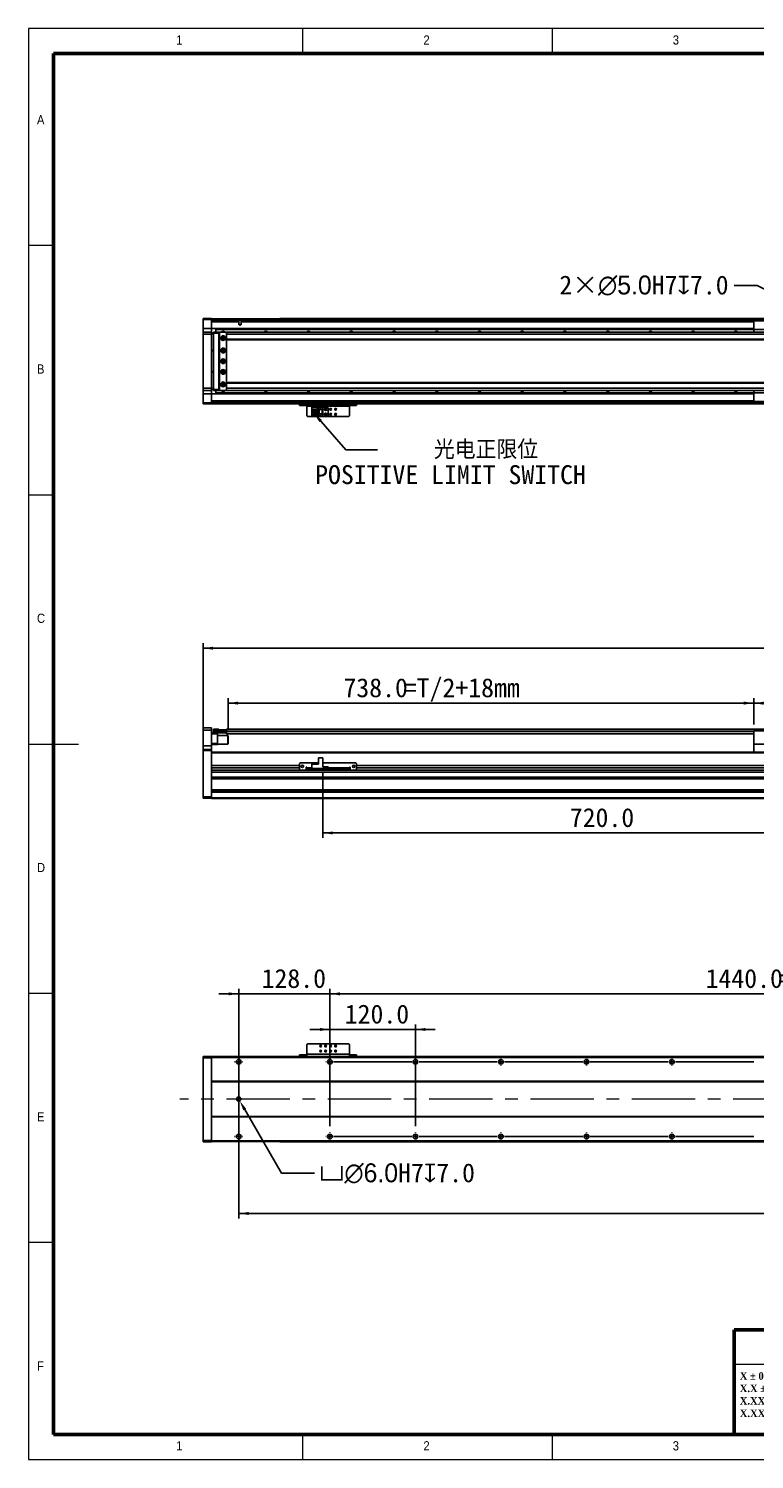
# Model space of a CAD drawing. Header units: millimetres. Extents: x 35 to 2905, y 35 to 2044.
# Tile 1 of 5: x 35 to 1054, y 35 to 2044. Entities that reach past the tile are written whole.
import ezdxf

# ---------------------------------------------------------------- set-up
doc = ezdxf.new("R2010")
doc.units = ezdxf.units.MM
doc.header["$LTSCALE"] = 7
doc.header["$PDSIZE"] = -1
doc.linetypes.add('CENTERX2', pattern=[20.32, 12.7, -2.54, 2.54, -2.54])
doc.layers.add('DIMNS', color=7, linetype='Continuous')
doc.styles.add('SLDTEXTSTYLE1', font='Gothic.ttf', dxfattribs={"width": 0.913})
doc.styles.add('SLDTEXTSTYLE2', font='timesbd.ttf', dxfattribs={"width": 0.933})
doc.styles.add('SLDTEXTSTYLE8', font='txt')
doc.styles.add('SLDTEXTSTYLE9', font='txt', dxfattribs={"bigfont": 'bigfont'})
doc.dimstyles.new('SLDDIMSTYLE0', dxfattribs={"dimtxt": 26.6, "dimasz": 14, "dimexe": 0, "dimexo": 0.0625, "dimgap": 6.65, "dimtad": 2, "dimdec": 1, "dimrnd": 1e-09, "dimzin": 4, "dimdsep": 46, "dimtxsty": 'SLDTEXTSTYLE8', "dimsah": 1, "dimcen": 0.09, "dimadec": 0, "dimazin": 1, "dimtfac": 1, "dimtdec": 1, "dimtofl": 0, "dimtmove": 0, "dimatfit": 3, "dimfxl": 0, "dimfrac": 2, "dimtolj": 1, "dimtzin": 12, "dimarcsym": 0})
doc.dimstyles.new('SLDDIMSTYLE1', dxfattribs={"dimtxt": 26.6, "dimasz": 14, "dimexe": 0, "dimexo": 0.0625, "dimgap": 6.65, "dimtad": 2, "dimdec": 1, "dimrnd": 1e-09, "dimzin": 4, "dimdsep": 46, "dimtxsty": 'SLDTEXTSTYLE8', "dimsah": 1, "dimcen": 0.09, "dimadec": 0, "dimazin": 1, "dimtfac": 1, "dimtdec": 1, "dimtmove": 0, "dimatfit": 0, "dimfxl": 0, "dimfrac": 2, "dimtolj": 1, "dimtzin": 12, "dimarcsym": 0})
doc.dimstyles.new('SLDDIMSTYLE3', dxfattribs={"dimtxt": 0.18, "dimasz": 14, "dimexe": 0, "dimexo": 0.0625, "dimgap": 0, "dimtad": 0, "dimtih": 1, "dimtoh": 1, "dimdec": 0, "dimrnd": 1e-09, "dimzin": 0, "dimdsep": 46, "dimtxsty": 'Standard', "dimsah": 1, "dimcen": 0.09, "dimadec": 0, "dimazin": 0, "dimtfac": 14, "dimtdec": 0, "dimtofl": 0, "dimtmove": 0, "dimatfit": 3, "dimfxl": 0, "dimfrac": 2, "dimtolj": 1, "dimtzin": 0, "dimarcsym": 0})
doc.dimstyles.new('SLDDIMSTYLE4', dxfattribs={"dimtxt": 26.6, "dimasz": 14, "dimexe": 0, "dimexo": 0.0625, "dimgap": 6.65, "dimtad": 0, "dimtih": 1, "dimtoh": 1, "dimdec": 1, "dimrnd": 1e-09, "dimzin": 4, "dimdsep": 46, "dimtxsty": 'SLDTEXTSTYLE8', "dimsah": 1, "dimcen": 0, "dimadec": 0, "dimazin": 1, "dimtfac": 1, "dimtdec": 1, "dimtofl": 0, "dimtmove": 0, "dimatfit": 3, "dimfxl": 0, "dimfrac": 2, "dimtolj": 1, "dimtzin": 12, "dimarcsym": 0})
doc.dimstyles.new('SLDDIMSTYLE7', dxfattribs={"dimtxt": 26.6, "dimasz": 14, "dimexe": 0, "dimexo": 0.0625, "dimgap": 6.65, "dimtad": 0, "dimtih": 1, "dimtoh": 1, "dimdec": 1, "dimrnd": 1e-09, "dimzin": 4, "dimdsep": 46, "dimtxsty": 'SLDTEXTSTYLE8', "dimsah": 1, "dimcen": 0, "dimadec": 0, "dimazin": 1, "dimtfac": 1, "dimtdec": 1, "dimtofl": 0, "dimtmove": 0, "dimatfit": 3, "dimfxl": 0, "dimfrac": 2, "dimtolj": 1, "dimtzin": 12, "dimarcsym": 0})

# ---------------------------------------------------------------- blocks, each defined once
blk = doc.blocks.new('SW_NOTE_1')
at = {"color": 0, "linetype": 'Continuous', "lineweight": 0, "char_height": 10.5, "attachment_point": 1, "style": 'SLDTEXTSTYLE2'}
for s, insert in [('X ± 0.25mm ', (0, 13.8)), ('X.X ± 0.1mm', (0, -3.7))]:
    blk.add_mtext(s, dxfattribs=dict(at, insert=insert))
blk = doc.blocks.new('SW_NOTE_2')
at = {"color": 0, "linetype": 'Continuous', "lineweight": 0, "char_height": 10.5, "attachment_point": 1, "style": 'SLDTEXTSTYLE2'}
for s, insert in [('X.XX ± 0.05mm', (0, 13.8)), ('X.XXX ± 0.01mm', (0, -3.7))]:
    blk.add_mtext(s, dxfattribs=dict(at, insert=insert))
blk = doc.blocks.new('_D')
at = {"layer": 'DIMNS'}
for p, q in [((279.9, 1039.4), (279.9, 1181)), ((279.9, 1174), (2075.9, 1174)), ((2075.9, 1039.4), (2075.9, 1181))]:
    blk.add_line(p, q, dxfattribs=at)
for points in [[(279.9, 1174), (293.9, 1171.9), (293.9, 1176.1)], [(2075.9, 1174), (2061.9, 1176.1), (2061.9, 1171.9)]]:
    blk.add_solid(points, dxfattribs=at)
at = {"layer": 'DIMNS', "insert": (1114.7, 1208.9), "char_height": 26.6, "attachment_point": 1, "style": 'SLDTEXTSTYLE8'}
blk.add_mtext('1796.0', dxfattribs=at)
blk = doc.blocks.new('_D_1')
at = {"layer": 'DIMNS'}
for p, q in [((314.9, 1060.1), (314.9, 1103.9)), ((1052.9, 1096.9), (314.9, 1096.9)), ((1052.9, 1066.9), (1052.9, 1103.9))]:
    blk.add_line(p, q, dxfattribs=at)
for points in [[(314.9, 1096.9), (328.9, 1094.8), (328.9, 1099)], [(1052.9, 1096.9), (1038.9, 1099), (1038.9, 1094.8)]]:
    blk.add_solid(points, dxfattribs=at)
at = {"layer": 'DIMNS', "char_height": 26.6, "attachment_point": 1, "style": 'SLDTEXTSTYLE8'}
for s, insert in [('738.0', (476.9, 1131.8)), ('=T/2+18mm', (561.6, 1131.8))]:
    blk.add_mtext(s, dxfattribs=dict(at, insert=insert))
blk = doc.blocks.new('_D_3')
at = {"layer": 'DIMNS'}
for p, q in [((1052.9, 1066.9), (1052.9, 1103.8)), ((1302.9, 1096.8), (1052.9, 1096.8)), ((1302.9, 1066.9), (1302.9, 1103.8))]:
    blk.add_line(p, q, dxfattribs=at)
for points in [[(1052.9, 1096.8), (1066.9, 1094.7), (1066.9, 1098.9)], [(1302.9, 1096.8), (1288.9, 1098.9), (1288.9, 1094.7)]]:
    blk.add_solid(points, dxfattribs=at)
at = {"layer": 'DIMNS', "insert": (1123.9, 1131.7), "char_height": 26.6, "attachment_point": 1, "style": 'SLDTEXTSTYLE8'}
blk.add_mtext('250.0', dxfattribs=at)
blk = doc.blocks.new('_D_4')
at = {"layer": 'DIMNS'}
for p, q in [((1167.9, 1005.6), (1167.9, 907.6)), ((447.9, 998.6), (447.9, 907.6)), ((447.9, 914.6), (1167.9, 914.6))]:
    blk.add_line(p, q, dxfattribs=at)
for points in [[(447.9, 914.6), (461.9, 912.5), (461.9, 916.7)], [(1167.9, 914.6), (1153.9, 916.7), (1153.9, 912.5)]]:
    blk.add_solid(points, dxfattribs=at)
at = {"layer": 'DIMNS', "insert": (794.6, 949.5), "char_height": 26.6, "attachment_point": 1, "style": 'SLDTEXTSTYLE8'}
blk.add_mtext('720.0', dxfattribs=at)
blk = doc.blocks.new('_D_13')
at = {"layer": 'DIMNS'}
for p, q in [((329.9, 532), (329.9, 373.3)), ((2025.9, 526.4), (2025.9, 373.3)), ((329.9, 380.3), (2025.9, 380.3))]:
    blk.add_line(p, q, dxfattribs=at)
for points in [[(329.9, 380.3), (343.9, 378.2), (343.9, 382.4)], [(2025.9, 380.3), (2011.9, 382.4), (2011.9, 378.2)]]:
    blk.add_solid(points, dxfattribs=at)
at = {"layer": 'DIMNS', "insert": (1129.9, 415.2), "char_height": 26.6, "attachment_point": 1, "style": 'SLDTEXTSTYLE8'}
blk.add_mtext('1696.0', dxfattribs=at)
blk = doc.blocks.new('_D_15')
at = {"layer": 'Defpoints', "color": 0}
for p in [(328.4, 543.5), (331.4, 538.3)]:
    blk.add_point(p, dxfattribs=at)
at = {"layer": 'DIMNS', "color": 0, "lineweight": -2}
for p, q in [((389.9, 436.9), (338.4, 526.1)), ((436.1, 436.9), (389.9, 436.9))]:
    blk.add_line(p, q, dxfattribs=at)
at = {"layer": 'DIMNS', "color": 0}
blk.add_solid([(340.4, 527.3), (336.4, 525), (331.4, 538.3)], dxfattribs=at)
at = {"layer": 'DIMNS', "color": 0, "insert": (442.8, 450.7), "char_height": 26.6, "attachment_point": 1, "style": 'SLDTEXTSTYLE8'}
blk.add_mtext('\\A1;{\\fGDT|b0|i0|c134|p2;v\\fMS PGothic|b0|i0|c128|p34;∅6.0}H7{\\fGDT|b0|i0|c134|p2;x}7.0', dxfattribs=at)
blk = doc.blocks.new('_D_18')
at = {"layer": 'DIMNS'}
for p, q in [((457.9, 503.1), (457.9, 695.7)), ((457.9, 688.7), (1897.9, 688.7)), ((1897.9, 503.1), (1897.9, 695.7))]:
    blk.add_line(p, q, dxfattribs=at)
for points in [[(457.9, 688.7), (471.9, 686.6), (471.9, 690.8)], [(1897.9, 688.7), (1883.9, 690.8), (1883.9, 686.6)]]:
    blk.add_solid(points, dxfattribs=at)
at = {"layer": 'DIMNS', "char_height": 26.6, "attachment_point": 1, "style": 'SLDTEXTSTYLE8'}
for s, insert in [('1440.0', (985.2, 723.6)), ('=12×120.0(PITCH)', (1089.2, 723.6))]:
    blk.add_mtext(s, dxfattribs=dict(at, insert=insert))
blk = doc.blocks.new('_D_19')
at = {"layer": 'DIMNS'}
for p, q in [((457.9, 503.1), (457.9, 645.7)), ((577.9, 503.1), (577.9, 645.7)), ((457.9, 638.7), (429.9, 638.7)), ((457.9, 638.7), (577.9, 638.7)), ((577.9, 638.7), (605.9, 638.7))]:
    blk.add_line(p, q, dxfattribs=at)
for points in [[(457.9, 638.7), (443.9, 640.8), (443.9, 636.6)], [(577.9, 638.7), (591.9, 636.6), (591.9, 640.8)]]:
    blk.add_solid(points, dxfattribs=at)
at = {"layer": 'DIMNS', "insert": (478.7, 673.6), "char_height": 26.6, "attachment_point": 1, "style": 'SLDTEXTSTYLE8'}
blk.add_mtext('120.0', dxfattribs=at)
blk = doc.blocks.new('_D_20')
at = {"layer": 'DIMNS'}
for p, q in [((329.9, 688.7), (301.9, 688.7)), ((329.9, 503.1), (329.9, 695.7)), ((329.9, 688.7), (457.9, 688.7)), ((457.9, 503.1), (457.9, 695.7)), ((457.9, 688.7), (485.9, 688.7))]:
    blk.add_line(p, q, dxfattribs=at)
for points in [[(329.9, 688.7), (315.9, 690.8), (315.9, 686.6)], [(457.9, 688.7), (471.9, 686.6), (471.9, 690.8)]]:
    blk.add_solid(points, dxfattribs=at)
at = {"layer": 'DIMNS', "insert": (362, 723.6), "char_height": 26.6, "attachment_point": 1, "style": 'SLDTEXTSTYLE8'}
blk.add_mtext('128.0', dxfattribs=at)
blk = doc.blocks.new('SW_CENTERMARKSYMBOL_1')
at = {"layer": 'DIMNS', "color": 0}
for p, q in [((-5.08, 105), (-5.84, 105)), ((0, 105), (-2.54, 105)), ((0, 110.08), (0, 110.84)), ((0, 105), (0, 107.54)), ((0, 105), (0, 102.46)), ((0, 105), (2.54, 105)), ((5.08, 105), (5.84, 105)), ((122.92, 105), (122.16, 105)), ((128, 105), (125.46, 105)), ((128, 110.08), (128, 110.84)), ((128, 105), (128, 107.54)), ((128, 105), (128, 102.46)), ((128, 105), (130.54, 105)), ((133.08, 105), (133.84, 105)), ((0, 99.92), (0, 99.16)), ((128, 99.92), (128, 99.16)), ((-5.08, 0), (-5.84, 0)), ((0, 0), (-2.54, 0)), ((0, 5.08), (0, 5.84)), ((0, 0), (0, 2.54)), ((0, 0), (0, -2.54)), ((0, 0), (2.54, 0)), ((5.08, 0), (5.84, 0)), ((0, -5.08), (0, -5.84))]:
    blk.add_line(p, q, dxfattribs=at)
blk = doc.blocks.new('SW_CENTERMARKSYMBOL_2')
at = {"layer": 'DIMNS', "color": 0}
for p, q in [((-5.08, 0), (-5.84, 0)), ((0, 0), (-2.54, 0)), ((0, 5.08), (0, 5.84)), ((0, 0), (0, 2.54)), ((0, 0), (0, -2.54)), ((0, 0), (2.54, 0)), ((5.08, 0), (114.92, 0)), ((114.92, 0), (114.16, 0)), ((120, 0), (117.46, 0)), ((120, 0), (117.46, 0)), ((120, 5.08), (120, 5.84)), ((120, 0), (120, 2.54)), ((120, 0), (120, 2.54)), ((120, 0), (120, -2.54)), ((120, 0), (122.54, 0)), ((120, 0), (120, -2.54)), ((120, 0), (122.54, 0)), ((125.08, 0), (125.84, 0)), ((125.08, 0), (234.92, 0)), ((234.92, 0), (234.16, 0)), ((240, 0), (237.46, 0)), ((240, 0), (237.46, 0)), ((240, 0), (237.46, 0)), ((240, 5.08), (240, 5.84)), ((240, 0), (240, 2.54)), ((240, 0), (240, 2.54)), ((240, 0), (240, 2.54)), ((240, 0), (240, -2.54)), ((240, 0), (242.54, 0)), ((240, 0), (240, -2.54)), ((240, 0), (242.54, 0)), ((240, 0), (240, -2.54)), ((240, 0), (242.54, 0)), ((245.08, 0), (245.84, 0)), ((245.08, 0), (354.92, 0)), ((354.92, 0), (354.16, 0)), ((360, 0), (357.46, 0)), ((360, 0), (357.46, 0)), ((360, 0), (357.46, 0)), ((360, 0), (357.46, 0)), ((360, 5.08), (360, 5.84)), ((360, 0), (360, 2.54)), ((360, 0), (360, 2.54)), ((360, 0), (360, 2.54)), ((360, 0), (360, 2.54)), ((360, 0), (360, -2.54)), ((360, 0), (362.54, 0)), ((360, 0), (360, -2.54)), ((360, 0), (362.54, 0)), ((360, 0), (360, -2.54)), ((360, 0), (362.54, 0)), ((360, 0), (360, -2.54)), ((360, 0), (362.54, 0)), ((365.08, 0), (365.84, 0)), ((365.08, 0), (474.92, 0)), ((474.92, 0), (474.16, 0)), ((480, 0), (477.46, 0)), ((480, 0), (477.46, 0)), ((480, 0), (477.46, 0)), ((480, 0), (477.46, 0)), ((480, 0), (477.46, 0)), ((480, 5.08), (480, 5.84)), ((480, 0), (480, 2.54)), ((480, 0), (480, 2.54)), ((480, 0), (480, 2.54)), ((480, 0), (480, 2.54)), ((480, 0), (480, 2.54)), ((480, 0), (480, -2.54)), ((480, 0), (482.54, 0)), ((480, 0), (480, -2.54)), ((480, 0), (482.54, 0)), ((480, 0), (480, -2.54)), ((480, 0), (482.54, 0)), ((480, 0), (480, -2.54)), ((480, 0), (482.54, 0)), ((480, 0), (480, -2.54)), ((480, 0), (482.54, 0)), ((485.08, 0), (485.84, 0)), ((485.08, 0), (594.92, 0)), ((594.92, 0), (594.16, 0)), ((0, -5.08), (0, -5.84)), ((120, -5.08), (120, -5.84)), ((240, -5.08), (240, -5.84)), ((360, -5.08), (360, -5.84)), ((480, -5.08), (480, -5.84))]:
    blk.add_line(p, q, dxfattribs=at)
blk = doc.blocks.new('SW_CENTERMARKSYMBOL_3')
at = {"layer": 'DIMNS', "color": 0}
for p, q in [((-125.08, 0), (-125.84, 0)), ((-120, 0), (-122.54, 0)), ((-120, 5.08), (-120, 5.84)), ((-120, 0), (-120, 2.54)), ((-120, 0), (-120, -2.54)), ((-120, 0), (-117.46, 0)), ((-114.92, 0), (-5.08, 0)), ((-5.08, 0), (-5.84, 0)), ((0, 0), (-2.54, 0)), ((0, 0), (-2.54, 0)), ((0, 5.08), (0, 5.84)), ((0, 0), (0, 2.54)), ((0, 0), (0, 2.54)), ((0, 0), (0, -2.54)), ((0, 0), (2.54, 0)), ((0, 0), (0, -2.54)), ((0, 0), (2.54, 0)), ((5.08, 0), (5.84, 0)), ((5.08, 0), (114.92, 0)), ((114.92, 0), (114.16, 0)), ((120, 0), (117.46, 0)), ((120, 0), (117.46, 0)), ((120, 0), (117.46, 0)), ((120, 5.08), (120, 5.84)), ((120, 0), (120, 2.54)), ((120, 0), (120, 2.54)), ((120, 0), (120, 2.54)), ((120, 0), (120, -2.54)), ((120, 0), (122.54, 0)), ((120, 0), (120, -2.54)), ((120, 0), (122.54, 0)), ((120, 0), (120, -2.54)), ((120, 0), (122.54, 0)), ((125.08, 0), (125.84, 0)), ((125.08, 0), (234.92, 0)), ((234.92, 0), (234.16, 0)), ((240, 0), (237.46, 0)), ((240, 0), (237.46, 0)), ((240, 0), (237.46, 0)), ((240, 0), (237.46, 0)), ((240, 5.08), (240, 5.84)), ((240, 0), (240, 2.54)), ((240, 0), (240, 2.54)), ((240, 0), (240, 2.54)), ((240, 0), (240, 2.54)), ((240, 0), (240, -2.54)), ((240, 0), (242.54, 0)), ((240, 0), (240, -2.54)), ((240, 0), (242.54, 0)), ((240, 0), (240, -2.54)), ((240, 0), (242.54, 0)), ((240, 0), (240, -2.54)), ((240, 0), (242.54, 0)), ((245.08, 0), (245.84, 0)), ((245.08, 0), (354.92, 0)), ((354.92, 0), (354.16, 0)), ((360, 0), (357.46, 0)), ((360, 0), (357.46, 0)), ((360, 0), (357.46, 0)), ((360, 0), (357.46, 0)), ((360, 0), (357.46, 0)), ((360, 5.08), (360, 5.84)), ((360, 0), (360, 2.54)), ((360, 0), (360, 2.54)), ((360, 0), (360, 2.54)), ((360, 0), (360, 2.54)), ((360, 0), (360, 2.54)), ((360, 0), (360, -2.54)), ((360, 0), (362.54, 0)), ((360, 0), (360, -2.54)), ((360, 0), (362.54, 0)), ((360, 0), (360, -2.54)), ((360, 0), (362.54, 0)), ((360, 0), (360, -2.54)), ((360, 0), (362.54, 0)), ((360, 0), (360, -2.54)), ((360, 0), (362.54, 0)), ((365.08, 0), (365.84, 0)), ((365.08, 0), (474.92, 0)), ((474.92, 0), (474.16, 0)), ((-120, -5.08), (-120, -5.84)), ((0, -5.08), (0, -5.84)), ((120, -5.08), (120, -5.84)), ((240, -5.08), (240, -5.84)), ((360, -5.08), (360, -5.84))]:
    blk.add_line(p, q, dxfattribs=at)
blk = doc.blocks.new('SW_DOWELSYMBOL_0')
at = {"linetype": 'Continuous', "lineweight": 18}
h = blk.add_hatch(color=0, dxfattribs=at)
edge = h.paths.add_edge_path(flags=0)
edge.add_arc((0, 0), 3, 180, 270)
edge.add_line((0, -3), (0, 0))
edge.add_line((0, 0), (-3, 0))
h = blk.add_hatch(color=0, dxfattribs=at)
edge = h.paths.add_edge_path(flags=0)
edge.add_arc((0, 0), 3, 0, 90)
edge.add_line((0, 3), (0, 0))
edge.add_line((0, 0), (3, 0))
at = {"layer": 'DIMNS', "color": 0}
blk.add_circle((0, 0), 3, dxfattribs=at)
blk = doc.blocks.new('_D_23')
at = {"layer": 'Defpoints', "color": 0}
for p in [(1163.2, 1628.1), (1167.6, 1625.8)]:
    blk.add_point(p, dxfattribs=at)
at = {"layer": 'DIMNS', "color": 0, "lineweight": -2}
for p, q in [((1025.4, 1683.5), (1057.8, 1683.5)), ((1057.8, 1683.5), (1150.8, 1634.7))]:
    blk.add_line(p, q, dxfattribs=at)
at = {"layer": 'DIMNS', "color": 0}
blk.add_solid([(1151.9, 1636.7), (1149.7, 1632.6), (1163.2, 1628.1)], dxfattribs=at)
at = {"layer": 'DIMNS', "color": 0, "insert": (780, 1697.3), "char_height": 26.6, "attachment_point": 1, "style": 'SLDTEXTSTYLE8'}
blk.add_mtext('\\A1;2×{\\fMS PGothic|b0|i0|c128|p34;∅5.0}H7{\\fGDT|b0|i0|c134|p2;x}7.0', dxfattribs=at)
blk = doc.blocks.new('SW_NOTE_5')
at = {"layer": 'DIMNS', "color": 0, "char_height": 26.6, "attachment_point": 2}
for s, insert, style in [('    光电正限位', (105, 13.7), 'SLDTEXTSTYLE9'), ('POSITIVE LIMIT SWITCH', (102.5, -21.4), 'SLDTEXTSTYLE8')]:
    blk.add_mtext(s, dxfattribs=dict(at, insert=insert, style=style))

msp = doc.modelspace()

# ---------------------------------------------------------------- linework, layer by layer
at = {"color": 7, "linetype": 'Continuous', "lineweight": 18}
for p, q in [((2905, 2044), (35, 2044)), ((35, 2044), (35, 35)), ((420, 2009), (420, 2044)), ((770, 2044), (770, 2009)), ((70, 2009), (2870, 2009)), ((70, 2009), (70, 70)), ((70, 1739.5), (35, 1739.5)), ((35, 1389.5), (70, 1389.5)), ((35, 1039.5), (105, 1039.5)), ((35, 689.5), (70, 689.5)), ((70, 339.5), (35, 339.5)), ((1281, 168), (1025.29, 168)), ((70, 70), (2870, 70)), ((420, 35), (420, 70)), ((770, 70), (770, 35)), ((861, 70), (2870, 70)), ((35, 35), (2905, 35))]:
    msp.add_line(p, q, dxfattribs=at)
at = {"color": 7, "linetype": 'Continuous', "lineweight": 50}
for p, q in [((2870, 2009), (70, 2009)), ((70, 2009), (70, 70)), ((1025.29, 217), (1025.29, 70)), ((1025.29, 217), (1281, 217)), ((70, 70), (2870, 70))]:
    msp.add_line(p, q, dxfattribs=at)
at = {"color": 7, "linetype": 'Continuous', "lineweight": 25}
for p, q in [((279.91, 1636.68), (280.21, 1636.98)), ((279.91, 1635.48), (279.91, 1636.68)), ((279.91, 1635.48), (280.21, 1635.48)), ((279.91, 1622.98), (279.91, 1635.48)), ((280.21, 1636.98), (280.21, 1635.48)), ((280.21, 1636.98), (291.61, 1636.98)), ((280.21, 1635.48), (280.21, 1622.98)), ((291.61, 1635.48), (280.21, 1635.48)), ((291.61, 1635.48), (291.61, 1636.98)), ((291.61, 1636.98), (291.91, 1636.68)), ((291.61, 1622.98), (291.61, 1635.48)), ((291.61, 1635.48), (291.91, 1635.48)), ((291.91, 1636.68), (291.91, 1635.48)), ((291.91, 1636.48), (1078.91, 1636.48)), ((291.91, 1635.48), (291.91, 1622.98)), ((1078.91, 1634.49), (291.91, 1634.49)), ((330.27, 1632.49), (291.91, 1632.49)), ((330.27, 1628.38), (330.27, 1632.49)), ((333.54, 1628.38), (330.27, 1628.38)), ((333.54, 1632.49), (333.54, 1628.38)), ((387.41, 1636.78), (1078.91, 1636.78)), ((387.41, 1636.78), (387.41, 1636.58)), ((387.41, 1636.58), (1078.91, 1636.58)), ((387.41, 1636.48), (387.41, 1636.58)), ((1302.91, 1633.48), (1052.91, 1633.48)), ((1052.91, 1633.48), (1052.91, 1621.48)), ((279.91, 1622.98), (280.21, 1622.98)), ((279.91, 1617.68), (279.91, 1622.98)), ((280.21, 1617.98), (279.91, 1617.68)), ((279.91, 1614.98), (279.91, 1617.68)), ((279.91, 1538.98), (279.91, 1614.98)), ((280.21, 1614.98), (279.91, 1614.98)), ((280.21, 1622.98), (280.21, 1617.98)), ((291.61, 1622.98), (280.21, 1622.98)), ((280.21, 1617.98), (280.21, 1614.98)), ((280.21, 1617.98), (291.61, 1617.98)), ((280.21, 1614.98), (280.21, 1538.98)), ((291.61, 1614.98), (280.21, 1614.98)), ((291.61, 1617.98), (291.61, 1622.98)), ((291.61, 1622.98), (291.91, 1622.98)), ((291.61, 1614.98), (291.61, 1617.98)), ((291.61, 1617.98), (291.91, 1617.68)), ((291.61, 1538.98), (291.61, 1614.98)), ((291.61, 1614.98), (291.91, 1614.98)), ((297.91, 1622.99), (291.91, 1622.99)), ((291.91, 1622.98), (291.91, 1617.68)), ((291.91, 1617.68), (291.91, 1614.98)), ((291.91, 1616.48), (294.41, 1616.48)), ((294.41, 1615.48), (291.91, 1615.48)), ((291.91, 1614.98), (291.91, 1538.98)), ((294.41, 1617.68), (294.71, 1617.98)), ((294.41, 1616.48), (294.41, 1617.68)), ((294.41, 1537.48), (294.41, 1616.48)), ((294.41, 1616.48), (294.71, 1616.48)), ((294.71, 1617.98), (294.71, 1616.48)), ((294.71, 1617.98), (301.91, 1617.98)), ((294.71, 1616.48), (294.71, 1537.48)), ((301.91, 1616.48), (294.71, 1616.48)), ((297.91, 1622.99), (1052.91, 1622.99)), ((297.91, 1622.99), (297.91, 1622.7)), ((297.91, 1622.7), (1052.91, 1622.7)), ((297.91, 1622.7), (297.91, 1621.8)), ((297.91, 1621.8), (1052.91, 1621.8)), ((297.91, 1621.8), (297.91, 1621.5)), ((297.91, 1621.5), (1052.91, 1621.5)), ((297.91, 1621.5), (297.91, 1617.98)), ((301.91, 1617.98), (301.91, 1616.48)), ((301.91, 1617.98), (303.41, 1617.98)), ((303.11, 1617.68), (301.91, 1617.68)), ((301.91, 1616.48), (301.91, 1537.48)), ((302.91, 1615.98), (302.41, 1615.98)), ((302.41, 1615.98), (302.41, 1537.98)), ((303.41, 1617.98), (302.91, 1617.48)), ((302.91, 1617.48), (302.91, 1536.48)), ((312.41, 1617.98), (303.41, 1617.98)), ((309.05, 1609.98), (306.76, 1609.98)), ((312.91, 1617.48), (312.41, 1617.98)), ((2043.41, 1617.98), (312.91, 1617.98)), ((312.91, 1617.98), (312.91, 1617.48)), ((312.91, 1617.35), (312.91, 1617.48)), ((312.91, 1617.35), (312.91, 1614.98)), ((2043.91, 1614.98), (312.91, 1614.98)), ((312.91, 1614.98), (312.91, 1607.98)), ((2043.91, 1607.98), (312.91, 1607.98)), ((312.91, 1607.98), (312.91, 1606.98)), ((1302.91, 1621.48), (1052.91, 1621.48)), ((1052.91, 1621.48), (1052.91, 1617.98)), ((291.91, 1592.48), (294.41, 1592.48)), ((294.41, 1591.48), (291.91, 1591.48)), ((312.91, 1606.98), (2043.91, 1606.98)), ((312.91, 1546.98), (312.91, 1606.98)), ((291.91, 1562.48), (294.41, 1562.48)), ((294.41, 1561.48), (291.91, 1561.48)), ((2043.91, 1546.98), (312.91, 1546.98)), ((312.91, 1545.98), (312.91, 1546.98)), ((279.91, 1536.28), (279.91, 1538.98)), ((280.21, 1538.98), (279.91, 1538.98)), ((280.21, 1535.98), (279.91, 1536.28)), ((279.91, 1530.98), (279.91, 1536.28)), ((280.21, 1530.98), (279.91, 1530.98)), ((279.91, 1518.48), (279.91, 1530.98)), ((280.21, 1538.98), (280.21, 1535.98)), ((280.21, 1538.98), (291.61, 1538.98)), ((291.61, 1535.98), (280.21, 1535.98)), ((280.21, 1535.98), (280.21, 1530.98)), ((291.61, 1530.98), (280.21, 1530.98)), ((280.21, 1530.98), (280.21, 1518.48)), ((291.61, 1535.98), (291.61, 1538.98)), ((291.61, 1538.98), (291.91, 1538.98)), ((291.61, 1535.98), (291.91, 1536.28)), ((291.61, 1530.98), (291.61, 1535.98)), ((291.91, 1530.98), (291.61, 1530.98)), ((291.61, 1518.48), (291.61, 1530.98)), ((291.91, 1538.98), (291.91, 1536.28)), ((291.91, 1538.48), (294.41, 1538.48)), ((294.41, 1537.48), (291.91, 1537.48)), ((291.91, 1536.28), (291.91, 1530.98)), ((291.91, 1530.98), (291.91, 1518.48)), ((297.91, 1530.98), (291.91, 1530.98)), ((294.41, 1536.28), (294.41, 1537.48)), ((294.41, 1537.48), (294.71, 1537.48)), ((294.41, 1536.28), (294.71, 1535.98)), ((294.71, 1537.48), (294.71, 1535.98)), ((294.71, 1537.48), (301.91, 1537.48)), ((301.91, 1535.98), (294.71, 1535.98)), ((297.91, 1535.98), (297.91, 1532.46)), ((297.91, 1532.46), (1052.91, 1532.46)), ((297.91, 1532.46), (297.91, 1532.17)), ((297.91, 1532.17), (1052.91, 1532.17)), ((297.91, 1532.17), (297.91, 1531.27)), ((297.91, 1531.27), (1052.91, 1531.27)), ((297.91, 1531.27), (297.91, 1530.98)), ((297.91, 1530.98), (1052.91, 1530.98)), ((301.91, 1537.48), (301.91, 1535.98)), ((301.91, 1536.28), (303.11, 1536.28)), ((303.41, 1535.98), (301.91, 1535.98)), ((302.41, 1537.98), (302.91, 1537.98)), ((302.91, 1536.48), (303.41, 1535.98)), ((303.41, 1535.98), (312.41, 1535.98)), ((306.76, 1543.98), (309.05, 1543.98)), ((312.41, 1535.98), (312.91, 1536.48)), ((312.91, 1545.98), (2043.91, 1545.98)), ((312.91, 1538.98), (312.91, 1545.98)), ((312.91, 1538.98), (2043.91, 1538.98)), ((312.91, 1536.62), (312.91, 1538.98)), ((312.91, 1536.48), (312.91, 1536.62)), ((312.91, 1535.98), (312.91, 1536.48)), ((312.91, 1535.98), (2043.41, 1535.98)), ((1052.91, 1535.98), (1052.91, 1532.48)), ((1302.91, 1532.48), (1052.91, 1532.48)), ((1052.91, 1532.48), (1052.91, 1520.48)), ((280.21, 1518.48), (279.91, 1518.48)), ((279.91, 1517.28), (279.91, 1518.48)), ((280.21, 1516.98), (279.91, 1517.28)), ((280.21, 1518.48), (280.21, 1516.98)), ((280.21, 1518.48), (291.61, 1518.48)), ((291.61, 1516.98), (280.21, 1516.98)), ((291.61, 1516.98), (291.61, 1518.48)), ((291.91, 1518.48), (291.61, 1518.48)), ((291.91, 1517.28), (291.61, 1516.98)), ((1167.91, 1519.48), (291.91, 1519.48)), ((291.91, 1518.48), (291.91, 1517.28)), ((291.91, 1517.28), (291.91, 1516.98)), ((1167.91, 1516.98), (291.91, 1516.98)), ((415.41, 1514.98), (415.41, 1516.98)), ((416.41, 1514.98), (415.41, 1514.98)), ((416.41, 1516.98), (416.41, 1514.98)), ((494.41, 1514.98), (416.41, 1514.98)), ((425.41, 1514.98), (425.41, 1513.98)), ((425.41, 1513.98), (485.41, 1513.98)), ((425.41, 1500.18), (425.41, 1513.98)), ((432.71, 1511.88), (432.71, 1512.68)), ((432.71, 1512.68), (441.91, 1512.68)), ((441.01, 1511.88), (432.71, 1511.88)), ((432.71, 1511.88), (432.71, 1511.38)), ((440.51, 1511.38), (432.71, 1511.38)), ((432.71, 1508.78), (432.71, 1511.38)), ((432.71, 1508.78), (438.91, 1508.78)), ((432.71, 1503.18), (432.71, 1508.78)), ((434.01, 1503.18), (434.01, 1508.78)), ((434.51, 1508.43), (434.51, 1508.78)), ((438.91, 1508.43), (434.51, 1508.43)), ((434.51, 1503.53), (434.51, 1508.43)), ((435.47, 1506.78), (435.47, 1505.18)), ((437.31, 1506.78), (435.47, 1506.78)), ((437.31, 1506.78), (437.31, 1505.18)), ((438.91, 1508.78), (438.91, 1503.18)), ((440.51, 1511.38), (441.01, 1511.88)), ((440.51, 1500.58), (440.51, 1511.38)), ((441.01, 1500.08), (441.01, 1511.88)), ((441.91, 1512.68), (441.91, 1508.98)), ((441.91, 1512.68), (447.91, 1512.68)), ((441.91, 1508.98), (447.91, 1508.98)), ((441.91, 1508.98), (441.91, 1502.98)), ((442.41, 1508.98), (442.41, 1502.98)), ((442.71, 1508.98), (442.71, 1502.98)), ((444.31, 1511.18), (444.51, 1511.18)), ((444.91, 1509.98), (444.31, 1511.18)), ((444.51, 1511.58), (445.31, 1511.58)), ((444.51, 1511.18), (444.51, 1511.58)), ((445.51, 1511.18), (444.91, 1509.98)), ((445.31, 1511.58), (445.31, 1511.18)), ((445.31, 1511.18), (445.51, 1511.18)), ((447.11, 1502.98), (447.11, 1508.98)), ((447.41, 1502.98), (447.41, 1508.98)), ((447.91, 1512.68), (447.91, 1508.98)), ((447.91, 1512.68), (453.41, 1512.68)), ((447.91, 1508.98), (447.91, 1502.98)), ((455.41, 1510.68), (455.41, 1501.28)), ((485.41, 1513.98), (485.41, 1514.98)), ((485.41, 1513.98), (485.41, 1500.18)), ((494.41, 1514.98), (494.41, 1516.98)), ((495.41, 1514.98), (494.41, 1514.98)), ((495.41, 1516.98), (495.41, 1514.98)), ((1302.91, 1520.48), (1052.91, 1520.48)), ((425.41, 1500.18), (426.41, 1499.18)), ((484.41, 1499.18), (426.41, 1499.18)), ((438.91, 1503.18), (432.71, 1503.18)), ((432.71, 1500.58), (432.71, 1503.18)), ((432.71, 1500.58), (440.51, 1500.58)), ((432.71, 1500.58), (432.71, 1500.08)), ((432.71, 1500.08), (441.01, 1500.08)), ((432.71, 1499.28), (432.71, 1500.08)), ((441.91, 1499.28), (432.71, 1499.28)), ((434.51, 1503.18), (434.51, 1503.53)), ((434.51, 1503.53), (438.91, 1503.53)), ((435.47, 1505.18), (437.31, 1505.18)), ((441.01, 1500.08), (440.51, 1500.58)), ((441.91, 1502.98), (441.91, 1499.28)), ((447.91, 1502.98), (441.91, 1502.98)), ((447.91, 1499.28), (441.91, 1499.28)), ((444.31, 1501.58), (444.51, 1501.58)), ((444.91, 1500.38), (444.31, 1501.58)), ((444.51, 1501.98), (445.31, 1501.98)), ((444.51, 1501.58), (444.51, 1501.98)), ((445.51, 1501.58), (444.91, 1500.38)), ((445.31, 1501.98), (445.31, 1501.58)), ((445.31, 1501.58), (445.51, 1501.58)), ((447.91, 1502.98), (447.91, 1499.28)), ((453.41, 1499.28), (447.91, 1499.28)), ((484.41, 1499.18), (485.41, 1500.18)), ((280.21, 1061.97), (279.91, 1061.67)), ((279.91, 1058.97), (279.91, 1061.67)), ((280.21, 1058.97), (279.91, 1058.97)), ((279.91, 1036.97), (279.91, 1058.97)), ((280.21, 1061.97), (280.21, 1058.97)), ((280.21, 1061.97), (291.61, 1061.97)), ((280.21, 1058.97), (280.21, 1036.97)), ((291.61, 1058.97), (280.21, 1058.97)), ((291.61, 1058.97), (291.61, 1061.97)), ((291.61, 1061.97), (291.91, 1061.67)), ((291.61, 1036.97), (291.61, 1058.97)), ((291.61, 1058.97), (291.91, 1058.97)), ((291.91, 1061.67), (291.91, 1058.97)), ((291.91, 1058.97), (291.91, 1036.97)), ((291.91, 1054.97), (294.71, 1054.97)), ((299.91, 1053.97), (291.91, 1053.97)), ((294.41, 1060.17), (294.71, 1060.47)), ((294.41, 1058.97), (294.41, 1060.17)), ((294.41, 1056.47), (294.41, 1058.97)), ((294.41, 1058.97), (294.71, 1058.97)), ((294.41, 1055.27), (294.41, 1056.47)), ((294.71, 1056.47), (294.41, 1056.47)), ((294.71, 1054.97), (294.41, 1055.27)), ((294.71, 1060.47), (294.71, 1058.97)), ((294.71, 1060.47), (301.91, 1060.47)), ((294.71, 1058.97), (294.71, 1056.47)), ((301.91, 1058.97), (294.71, 1058.97)), ((294.71, 1056.47), (294.71, 1054.97)), ((294.71, 1056.47), (312.11, 1056.47)), ((312.11, 1054.97), (294.71, 1054.97)), ((299.91, 1054.97), (299.91, 1053.97)), ((299.91, 1053.97), (299.91, 1039.97)), ((314.61, 1051.47), (299.91, 1051.47)), ((301.91, 1060.47), (301.91, 1058.97)), ((301.91, 1056.67), (301.91, 1058.97)), ((301.91, 1056.97), (312.11, 1056.97)), ((312.11, 1056.67), (301.91, 1056.67)), ((302.41, 1056.97), (302.41, 1057.17)), ((302.41, 1057.17), (302.91, 1057.17)), ((302.91, 1057.17), (302.91, 1059.17)), ((302.91, 1059.17), (303.41, 1059.17)), ((303.41, 1057.17), (302.91, 1057.17)), ((303.41, 1059.17), (303.41, 1057.17)), ((303.41, 1059.17), (312.41, 1059.17)), ((303.41, 1057.17), (312.41, 1057.17)), ((312.11, 1056.97), (312.41, 1056.67)), ((312.11, 1056.97), (312.11, 1056.67)), ((312.11, 1056.97), (312.91, 1056.97)), ((312.11, 1056.47), (312.11, 1056.67)), ((312.11, 1056.67), (312.41, 1056.67)), ((312.11, 1054.97), (312.11, 1056.47)), ((312.11, 1056.47), (312.41, 1056.47)), ((312.11, 1054.97), (312.41, 1055.27)), ((312.41, 1057.17), (312.41, 1059.17)), ((312.41, 1059.17), (312.91, 1059.17)), ((312.91, 1057.17), (312.41, 1057.17)), ((312.41, 1056.67), (312.41, 1056.47)), ((312.41, 1056.47), (312.41, 1055.27)), ((312.91, 1060.32), (2043.91, 1060.32)), ((312.91, 1059.17), (312.91, 1060.32)), ((312.91, 1059.17), (312.91, 1058.98)), ((312.91, 1057.32), (312.91, 1058.98)), ((312.91, 1056.82), (312.91, 1057.32)), ((312.91, 1053.82), (312.91, 1056.82)), ((312.91, 1053.82), (1052.91, 1053.82)), ((314.91, 1051.17), (314.61, 1051.47)), ((314.61, 1039.87), (314.61, 1051.47)), ((314.91, 1051.17), (314.91, 1040.15)), ((1302.91, 1057.97), (1052.91, 1057.97)), ((1052.91, 1057.97), (1052.91, 1039.47)), ((280.21, 1036.97), (279.91, 1036.97)), ((279.91, 1031.67), (279.91, 1036.97)), ((280.21, 1031.97), (279.91, 1031.67)), ((279.91, 1030.47), (279.91, 1031.67)), ((279.91, 965.59), (279.91, 1030.47)), ((280.21, 1030.47), (279.91, 1030.47)), ((280.21, 1036.97), (280.21, 1031.97)), ((291.61, 1036.97), (280.21, 1036.97)), ((280.21, 1031.97), (280.21, 1030.47)), ((280.21, 1031.97), (291.61, 1031.97)), ((280.21, 1030.47), (280.21, 965.47)), ((291.61, 1030.47), (280.21, 1030.47)), ((291.61, 1031.97), (291.61, 1036.97)), ((291.91, 1036.97), (291.61, 1036.97)), ((291.61, 1030.47), (291.61, 1031.97)), ((291.91, 1031.67), (291.61, 1031.97)), ((291.61, 965.47), (291.61, 1030.47)), ((291.91, 1030.47), (291.61, 1030.47)), ((291.91, 1039.97), (299.91, 1039.97)), ((299.91, 1038.97), (291.91, 1038.97)), ((291.91, 1036.97), (291.91, 1031.67)), ((291.91, 1031.67), (291.91, 1030.47)), ((291.91, 1030.47), (291.91, 1027.68)), ((1167.91, 1027.97), (291.91, 1027.97)), ((291.91, 1027.68), (291.91, 1026.97)), ((291.91, 1026.97), (291.91, 1009.52)), ((299.91, 1039.97), (299.91, 1038.97)), ((299.91, 1039.47), (314.61, 1039.47)), ((314.61, 1039.47), (314.61, 1039.87)), ((314.61, 1039.47), (314.91, 1039.77)), ((314.91, 1040.15), (314.91, 1039.77)), ((1167.91, 1039.47), (1052.91, 1039.47)), ((1052.91, 1039.47), (1052.91, 1027.97)), ((291.91, 1009.52), (291.91, 1006.12)), ((415.41, 1009.52), (291.91, 1009.52)), ((415.41, 1006.12), (291.91, 1006.12)), ((291.91, 1006.12), (291.91, 1002.6)), ((416.41, 1012.97), (415.41, 1011.97)), ((415.41, 1011.97), (415.41, 1003.97)), ((441.91, 1012.97), (416.41, 1012.97)), ((420.11, 1009.52), (418.7, 1009.52)), ((425.41, 1006.97), (424.41, 1006.97)), ((424.41, 1006.97), (424.41, 1002.97)), ((425.41, 1006.12), (424.41, 1006.12)), ((425.41, 1005.97), (425.41, 1006.97)), ((425.41, 1005.97), (425.41, 1004.97)), ((425.41, 1002.97), (425.41, 1004.97)), ((425.41, 1004.97), (426.41, 1004.97)), ((426.41, 1004.97), (426.41, 1002.97)), ((484.41, 1004.97), (426.41, 1004.97)), ((432.71, 1011.47), (440.51, 1011.47)), ((432.71, 1011.47), (432.71, 1010.97)), ((432.71, 1010.97), (432.71, 1004.97)), ((441.91, 1010.97), (432.71, 1010.97)), ((441.01, 1010.97), (440.51, 1011.47)), ((441.91, 1019.87), (441.91, 1010.97)), ((447.91, 1019.87), (441.91, 1019.87)), ((447.91, 1019.87), (447.91, 1007.47)), ((494.41, 1012.97), (447.91, 1012.97)), ((453.41, 1007.47), (447.91, 1007.47)), ((453.41, 1004.97), (453.41, 1007.47)), ((455.41, 1007.47), (453.41, 1007.47)), ((455.41, 1004.97), (455.41, 1007.47)), ((484.41, 1002.97), (484.41, 1004.97)), ((484.41, 1004.97), (485.41, 1004.97)), ((486.41, 1006.97), (485.41, 1006.97)), ((485.41, 1006.97), (485.41, 1005.97)), ((486.41, 1006.12), (485.41, 1006.12)), ((485.41, 1004.97), (485.41, 1005.97)), ((485.41, 1004.97), (485.41, 1002.97)), ((486.41, 1002.97), (486.41, 1006.97)), ((492.11, 1009.52), (490.7, 1009.52)), ((495.41, 1011.97), (494.41, 1012.97)), ((495.41, 1003.97), (495.41, 1011.97)), ((1860.41, 1009.52), (495.41, 1009.52)), ((1860.41, 1006.12), (495.41, 1006.12)), ((2063.91, 1002.6), (291.91, 1002.6)), ((291.91, 1002.6), (291.91, 1001.29)), ((291.91, 1001.29), (291.91, 965.59)), ((2063.91, 1000), (291.91, 1000)), ((2063.91, 993.07), (291.91, 993.07)), ((2063.91, 990.47), (291.91, 990.47)), ((415.41, 1003.97), (416.41, 1002.97)), ((416.41, 1002.97), (424.41, 1002.97)), ((426.41, 1002.97), (425.41, 1002.97)), ((484.41, 1002.97), (426.41, 1002.97)), ((485.41, 1002.97), (484.41, 1002.97)), ((486.41, 1002.97), (494.41, 1002.97)), ((494.41, 1002.97), (495.41, 1003.97)), ((279.91, 963.77), (279.91, 965.59)), ((279.91, 965.59), (280.21, 965.47)), ((280.21, 965.47), (280.21, 963.47)), ((280.21, 965.47), (291.61, 965.47)), ((291.91, 965.59), (291.61, 965.47)), ((291.61, 963.47), (291.61, 965.47)), ((2063.91, 974.97), (291.91, 974.97)), ((2063.91, 972.97), (291.91, 972.97)), ((2063.91, 971.97), (291.91, 971.97)), ((291.91, 965.59), (291.91, 965.39)), ((291.91, 965.39), (291.91, 963.97)), ((279.91, 963.77), (280.21, 963.47)), ((291.61, 963.47), (280.21, 963.47)), ((291.91, 963.77), (291.61, 963.47)), ((2063.91, 963.97), (291.91, 963.97)), ((291.91, 963.97), (291.91, 962.97)), ((2063.91, 962.97), (291.91, 962.97)), ((415.41, 600.86), (415.41, 602.86)), ((415.41, 602.86), (416.41, 602.86)), ((416.41, 602.86), (416.41, 600.86)), ((416.41, 602.86), (424.41, 602.86)), ((424.41, 602.86), (424.41, 600.86)), ((425.41, 602.86), (424.41, 602.86)), ((426.41, 618.66), (425.41, 617.66)), ((425.41, 617.66), (425.41, 603.86)), ((425.41, 600.86), (425.41, 603.86)), ((485.41, 603.86), (425.41, 603.86)), ((484.41, 618.66), (426.41, 618.66)), ((485.41, 617.66), (484.41, 618.66)), ((485.41, 603.86), (485.41, 617.66)), ((485.41, 603.86), (485.41, 600.86)), ((486.41, 602.86), (485.41, 602.86)), ((486.41, 602.86), (486.41, 600.86)), ((486.41, 602.86), (494.41, 602.86)), ((494.41, 600.86), (494.41, 602.86)), ((494.41, 602.86), (495.41, 602.86)), ((495.41, 602.86), (495.41, 600.86)), ((279.91, 600.56), (280.21, 600.86)), ((279.91, 598.73), (279.91, 600.56)), ((279.91, 598.73), (280.21, 598.86)), ((279.91, 482.98), (279.91, 598.73)), ((280.21, 600.86), (280.21, 598.86)), ((280.21, 600.86), (291.61, 600.86)), ((280.21, 598.86), (280.21, 482.86)), ((291.61, 598.86), (280.21, 598.86)), ((291.61, 598.86), (291.61, 600.86)), ((291.91, 600.56), (291.61, 600.86)), ((291.61, 482.86), (291.61, 598.86)), ((291.91, 598.73), (291.61, 598.86)), ((2063.91, 600.86), (291.91, 600.86)), ((291.91, 600.86), (291.91, 600.56)), ((291.91, 600.56), (291.91, 600.36)), ((2063.91, 600.36), (291.91, 600.36)), ((291.91, 600.36), (291.91, 599.36)), ((2063.91, 599.36), (291.91, 599.36)), ((291.91, 599.36), (291.91, 565.86)), ((2063.91, 565.86), (291.91, 565.86)), ((291.91, 565.86), (291.91, 565.36)), ((2063.91, 565.36), (291.91, 565.36)), ((291.91, 565.36), (291.91, 516.36)), ((2063.91, 516.36), (291.91, 516.36)), ((291.91, 516.36), (291.91, 515.86)), ((2063.91, 515.86), (291.91, 515.86)), ((291.91, 515.86), (291.91, 482.36)), ((279.91, 481.16), (279.91, 482.98)), ((279.91, 482.98), (280.21, 482.86)), ((280.21, 482.86), (280.21, 480.86)), ((280.21, 482.86), (291.61, 482.86)), ((291.91, 482.98), (291.61, 482.86)), ((291.61, 480.86), (291.61, 482.86)), ((2063.91, 482.36), (291.91, 482.36)), ((291.91, 482.36), (291.91, 481.36)), ((279.91, 481.16), (280.21, 480.86)), ((291.61, 480.86), (280.21, 480.86)), ((291.91, 481.16), (291.61, 480.86)), ((291.91, 481.36), (291.91, 481.16)), ((2063.91, 481.36), (291.91, 481.36)), ((387.41, 481.36), (387.41, 481.26)), ((1987.41, 481.26), (387.41, 481.26)), ((387.41, 481.06), (387.41, 481.26)), ((1987.41, 481.06), (387.41, 481.06))]:
    msp.add_line(p, q, dxfattribs=at)
at = {"color": 8, "linetype": 'Continuous', "lineweight": 25}
for p, q in [((1078.91, 1635.98), (291.91, 1635.98)), ((1052.91, 1632.49), (333.54, 1632.49)), ((1052.91, 1521.48), (291.91, 1521.48)), ((1167.91, 1517.98), (291.91, 1517.98)), ((312.91, 1057.32), (1052.91, 1057.32)), ((312.91, 1056.82), (1052.91, 1056.82)), ((1167.91, 1026.97), (291.91, 1026.97)), ((432.71, 1005.97), (425.41, 1005.97)), ((485.41, 1005.97), (455.41, 1005.97))]:
    msp.add_line(p, q, dxfattribs=at)
at = {"color": 7, "linetype": 'Continuous', "lineweight": 25}
for centre, radius in [((307.91, 1609.48), 3.36), ((307.91, 1609.48), 1.7), ((307.91, 1609.48), 1.25), ((307.91, 1591.98), 3.36), ((307.91, 1591.98), 1.7), ((307.91, 1591.98), 1.25), ((307.91, 1576.98), 3.36), ((307.91, 1576.98), 1.7), ((307.91, 1576.98), 1.25), ((307.91, 1561.98), 3.36), ((307.91, 1544.48), 3.36), ((307.91, 1561.98), 1.7), ((307.91, 1561.98), 1.25), ((307.91, 1544.48), 1.7), ((307.91, 1544.48), 1.25), ((451.91, 1509.48), 1.75), ((451.91, 1509.48), 1.25), ((458.91, 1509.48), 1.25), ((465.91, 1509.48), 1.25), ((451.91, 1502.48), 1.75), ((451.91, 1502.48), 1.25), ((458.91, 1502.48), 1.25), ((465.91, 1502.48), 1.25), ((419.41, 1007.97), 1.7), ((491.41, 1007.97), 1.7), ((444.91, 615.36), 1.25), ((444.91, 608.36), 1.25), ((451.91, 615.36), 1.25), ((451.91, 608.36), 1.25), ((458.91, 615.36), 1.25), ((458.91, 608.36), 1.25), ((465.91, 615.36), 1.25), ((465.91, 608.36), 1.25), ((329.91, 593.36), 3.3), ((457.91, 593.36), 3.3), ((577.91, 593.36), 3.3), ((697.91, 593.36), 3.3), ((817.91, 593.36), 3.3), ((937.91, 593.36), 3.3), ((329.91, 540.86), 3), ((329.91, 488.36), 3.3), ((457.91, 488.36), 3.3), ((577.91, 488.36), 3.3), ((697.91, 488.36), 3.3), ((817.91, 488.36), 3.3), ((937.91, 488.36), 3.3)]:
    msp.add_circle(centre, radius, dxfattribs=at)
for centre, radius, start, end in [((307.91, 1615.49), 3.75, 41.71073, 138.28927), ((367.91, 1615.49), 3.75, 41.71072, 138.28928), ((427.91, 1615.49), 3.75, 41.71072, 138.28928), ((487.91, 1615.49), 3.75, 41.71072, 138.28928), ((547.91, 1615.49), 3.75, 41.71072, 138.28928), ((607.91, 1615.49), 3.75, 41.71072, 138.28928), ((667.91, 1615.49), 3.75, 41.71072, 138.28928), ((727.91, 1615.49), 3.75, 41.71072, 138.28928), ((787.91, 1615.49), 3.75, 41.71072, 138.28928), ((847.91, 1615.49), 3.75, 41.71072, 138.28928), ((907.91, 1615.49), 3.75, 41.71072, 138.28928), ((967.91, 1615.49), 3.75, 41.71072, 138.28928), ((1027.91, 1615.49), 3.75, 41.71072, 138.28928), ((307.91, 1538.48), 3.75, 221.71073, 318.28927), ((367.91, 1538.48), 3.75, 221.71072, 318.28928), ((427.91, 1538.48), 3.75, 221.71072, 318.28928), ((487.91, 1538.48), 3.75, 221.71072, 318.28928), ((547.91, 1538.48), 3.75, 221.71072, 318.28928), ((607.91, 1538.48), 3.75, 221.71072, 318.28928), ((667.91, 1538.48), 3.75, 221.71072, 318.28928), ((727.91, 1538.48), 3.75, 221.71072, 318.28928), ((787.91, 1538.48), 3.75, 221.71072, 318.28928), ((847.91, 1538.48), 3.75, 221.71072, 318.28928), ((907.91, 1538.48), 3.75, 221.71072, 318.28928), ((967.91, 1538.48), 3.75, 221.71072, 318.28928), ((1027.91, 1538.48), 3.75, 221.71072, 318.28928), ((453.41, 1510.68), 2, 0, 90), ((453.41, 1501.28), 2, 270, 0)]:
    msp.add_arc(centre, radius, start, end, dxfattribs=at)
for points, knots in [([(330.27, 1632.49), (330.26, 1632.71), (330.26, 1633.16), (330.25, 1633.72), (330.35, 1634.12), (330.57, 1634.34), (330.92, 1634.45), (331.36, 1634.48), (331.88, 1634.49), (332.43, 1634.48), (332.92, 1634.45), (333.27, 1634.32), (333.47, 1634.09), (333.55, 1633.74), (333.56, 1633.27), (333.54, 1632.83), (333.54, 1632.56), (333.54, 1632.49)], [0, 0, 0, 0, 0.086025, 0.1721102, 0.2388938, 0.3059899, 0.3660762, 0.4278966, 0.4954477, 0.5659745, 0.6366798, 0.7046344, 0.7662101, 0.8264365, 0.8944772, 0.9748275, 1, 1, 1, 1]), ([(333.54, 1628.38), (333.2, 1628.19), (332.7, 1627.9), (332.17, 1627.56), (331.9, 1627.5), (331.74, 1627.54), (331.5, 1627.66), (331.09, 1627.9), (330.66, 1628.15), (330.35, 1628.33), (330.27, 1628.38)], [0, 0, 0, 0, 0.3195683, 0.4642537, 0.5013585, 0.5381705, 0.5986789, 0.7095157, 0.9212198, 1, 1, 1, 1])]:
    msp.add_open_spline(points, degree=3, knots=knots, dxfattribs=at)
at = {"layer": 'DIMNS', "linetype": 'CENTERX2', "lineweight": 18}
msp.add_line((2108.36, 540.86), (247.46, 540.86), dxfattribs=at)

# ---------------------------------------------------------------- block references
at = {"color": 7, "linetype": 'Continuous', "lineweight": 0}
for name, p in [('SW_NOTE_1', (1033.26, 143.65)), ('SW_NOTE_2', (1033.26, 108.65))]:
    msp.add_blockref(name, p, dxfattribs=at)
at = {"layer": 'DIMNS'}
for name, p in [('SW_NOTE_5', (524.69, 1452.41)), ('SW_CENTERMARKSYMBOL_1', (329.91, 488.36)), ('SW_CENTERMARKSYMBOL_3', (577.91, 593.36)), ('SW_DOWELSYMBOL_0', (329.91, 540.86)), ('SW_CENTERMARKSYMBOL_2', (457.91, 488.36))]:
    msp.add_blockref(name, p, dxfattribs=at)

# ---------------------------------------------------------------- texts
at = {"color": 7, "linetype": 'Continuous', "lineweight": 0, "char_height": 12.96, "attachment_point": 1, "style": 'SLDTEXTSTYLE1'}
for s, insert in [('1', (242.08, 2034.52)), ('2', (589.17, 2034.52)), ('3', (939.17, 2034.52)), ('A', (46.67, 1922.52)), ('B', (46.67, 1572.52)), ('C', (46.67, 1222.52)), ('D', (46.67, 872.52)), ('E', (46.67, 522.52)), ('F', (46.67, 172.52)), ('1', (242.08, 60.52)), ('2', (589.17, 60.52)), ('3', (939.17, 60.52))]:
    msp.add_mtext(s, dxfattribs=dict(at, insert=insert))

# ---------------------------------------------------------------- dimensions: what is measured, and where the dimension line sits
at = {"layer": 'DIMNS'}
for p1, p2, text, dimstyle, picture, middle in [((1167.62, 1625.82), (1163.19, 1628.15), '2×{\\fMS PGothic|b0|i0|c128|p34;<>}H7{\\fGDT|b0|i0|c134|p2;x}7.0', 'SLDDIMSTYLE7', '_D_23', (899.4, 1683.53)), ((328.41, 543.46), (331.41, 538.26), '{\\fGDT|b0|i0|c134|p2;v\\fMS PGothic|b0|i0|c128|p34;<>}H7{\\fGDT|b0|i0|c134|p2;x}7.0', 'SLDDIMSTYLE4', '_D_15', (568.15, 436.93))]:
    dim = msp.add_diameter_dim_2p(p1=p1, p2=p2, text=text, dimstyle=dimstyle, dxfattribs=at)
    dim.commit()
    dim.dimension.update_dxf_attribs({"geometry": picture, "text_midpoint": middle, "dimtype": 163})
for base, p1, p2, dimstyle, picture, middle in [((2075.91, 1173.97), (279.91, 1030.47), (2075.91, 1030.47), 'SLDDIMSTYLE0', '_D', (1166.67, 1173.97)), ((1052.91, 1096.84), (1302.91, 1057.97), (1052.91, 1057.97), 'SLDDIMSTYLE0', '_D_3', (1166.3, 1096.84)), ((1167.91, 914.63), (447.91, 1007.47), (1167.91, 1014.47), 'SLDDIMSTYLE0', '_D_4', (836.93, 914.63)), ((457.91, 688.66), (329.91, 494.2), (457.91, 494.2), 'SLDDIMSTYLE1', '_D_20', (404.42, 688.66)), ((577.91, 638.67), (457.91, 494.2), (577.91, 494.2), 'SLDDIMSTYLE1', '_D_19', (521.12, 638.67)), ((2025.91, 380.35), (329.91, 540.86), (2025.91, 535.32), 'SLDDIMSTYLE0', '_D_13', (1181.87, 380.35))]:
    dim = msp.add_linear_dim(base=base, p1=p1, p2=p2, dimstyle=dimstyle, dxfattribs=at)
    dim.commit()
    dim.dimension.update_dxf_attribs({"geometry": picture, "text_midpoint": middle, "dimtype": 160})
for base, p1, p2, text, picture, middle in [((314.91, 1096.94), (1052.91, 1057.97), (314.91, 1051.17), '<>=T/2+18mm', '_D_1', (619.47, 1096.94)), ((1897.91, 688.66), (457.91, 494.2), (1897.91, 494.2), '<>=12×120.0(PITCH)', '_D_18', (1181.87, 688.66))]:
    dim = msp.add_linear_dim(base=base, p1=p1, p2=p2, text=text, dimstyle='SLDDIMSTYLE0', dxfattribs=at)
    dim.commit()
    dim.dimension.update_dxf_attribs({"geometry": picture, "text_midpoint": middle, "dimtype": 160})

# ---------------------------------------------------------------- leaders
msp.add_leader([(435.76, 1503.53), (480.24, 1452.41), (524.69, 1452.41)], dimstyle='SLDDIMSTYLE3', dxfattribs=at)

doc.saveas('drawing.dxf')
